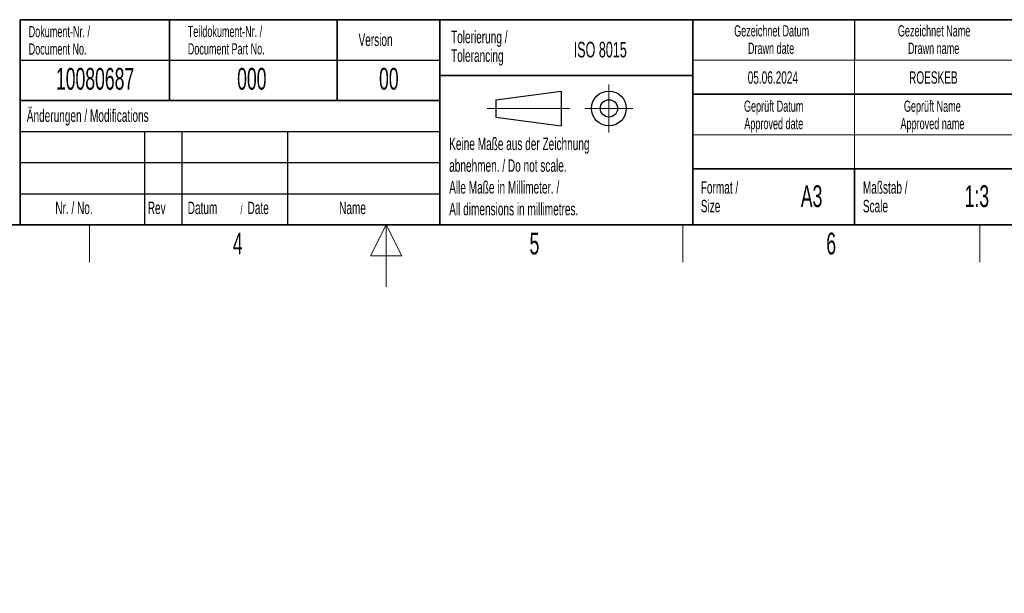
# Model space of a CAD drawing. Header units: millimetres. Extents: x 5 to 418, y -47 to 292.
# Tile 18 of 46: x 158 to 316, y -47 to 45. Entities that reach past the tile are written whole.
import ezdxf

# ---------------------------------------------------------------- set-up
doc = ezdxf.new("R2010")
doc.units = ezdxf.units.MM
doc.layers.add('SLD-0', color=7, linetype='Continuous')
doc.styles.add('SLDTEXTSTYLE0', font='TXT', dxfattribs={"width": 0.605})

msp = doc.modelspace()

# ---------------------------------------------------------------- linework, layer by layer
at = {"layer": 'SLD-0', "lineweight": 35}
for p, q in [((158.1167, 45), (225.6167, 45)), ((158.1167, 45), (158.1167, 32)), ((182.1167, 45), (182.1167, 32)), ((209.1167, 45), (209.1167, 32)), ((225.6167, 45), (225.6167, 32)), ((225.6167, 45), (266.3305, 45)), ((225.6167, 45), (225.6167, 36)), ((266.3305, 12), (266.3305, 45)), ((266.3305, 45), (266.3305, 12)), ((318, 45), (266.3305, 45)), ((225.6167, 36), (266.3305, 36)), ((225.6167, 36), (225.6167, 12)), ((158.1167, 32), (158.1167, 12)), ((158.1167, 32), (225.6167, 32)), ((266.3305, 33), (318, 33)), ((266.3305, 21), (318, 21)), ((292.3305, 21), (292.3305, 12)), ((26, 12), (408, 12)), ((225.6167, 12), (266.3305, 12)), ((266.3305, 12), (318, 12))]:
    msp.add_line(p, q, dxfattribs=at)
at = {"layer": 'SLD-0'}
for p, q in [((292.3305, 45), (292.3305, 38.5)), ((158.1167, 38.5), (225.6167, 38.5)), ((158.1167, 27), (225.6167, 27)), ((178.1167, 27), (178.1167, 12)), ((184.1167, 27), (184.1167, 12)), ((201.1167, 27), (201.1167, 12)), ((158.1167, 22), (225.6167, 22)), ((158.1167, 17), (225.6167, 17))]:
    msp.add_line(p, q, dxfattribs=at)
at = {"layer": 'SLD-0', "lineweight": 18}
for p, q in [((266.3305, 38.5), (318, 38.5)), ((292.3305, 38.5), (292.3305, 33)), ((252.8396, 34.5746), (252.8396, 26.8746)), ((292.3305, 33), (292.3305, 26.5)), ((233.2396, 30.7246), (246.5396, 30.7246)), ((248.9896, 30.7246), (256.6896, 30.7246)), ((266.3305, 26.5), (318, 26.5)), ((292.3305, 26.5), (292.3305, 21)), ((169.25, 6), (169.25, 12)), ((264.75, 6), (264.75, 12)), ((312.5, 6), (312.5, 12))]:
    msp.add_line(p, q, dxfattribs=at)
at = {"layer": 'SLD-0', "lineweight": 25}
for p, q in [((234.6396, 32.1246), (245.1396, 33.5246)), ((245.1396, 33.5246), (245.1396, 27.9246)), ((158.1167, 32), (225.6167, 32)), ((234.6396, 32.1246), (234.6396, 29.3246)), ((234.6396, 29.3246), (245.1396, 27.9246))]:
    msp.add_line(p, q, dxfattribs=at)
at = {"layer": 'SLD-0', "color": 7, "linetype": 'Continuous', "lineweight": 35}
for p in [(225.6167, 32), (158.1167, 12)]:
    msp.add_line(p, (225.6167, 12), dxfattribs=at)
at = {"layer": 'SLD-0', "color": 7, "linetype": 'Continuous', "lineweight": 18}
for p, q in [((217, 12), (214.5, 7)), ((217, 2), (217, 12)), ((219.5, 7), (217, 12)), ((214.5, 7), (219.5, 7))]:
    msp.add_line(p, q, dxfattribs=at)
at = {"layer": 'SLD-0', "lineweight": 25}
for radius in [2.8, 1.4]:
    msp.add_circle((252.8396, 30.7246), radius, dxfattribs=at)

# ---------------------------------------------------------------- texts
at = {"layer": 'SLD-0', "style": 'SLDTEXTSTYLE0'}
for s, insert, char_height, attachment_point in [('Dokument-Nr. /', (159.4707, 43.9891), 1.8, 1), ('Teildokument-Nr. /', (185.0721, 44.0073), 1.8, 1), ('Version', (212.5452, 42.7601), 2, 1), ('Tolerierung /', (227.4391, 43.2172), 2, 1), ('Gezeichnet Datum', (279.0254, 44.1039), 1.8, 2), ('Gezeichnet Name', (305.1708, 44.1039), 1.8, 2), ('Document Part No.', (185.0721, 41.2073), 1.8, 1), ('ISO 8015', (247.1716, 41.4342), 2.5, 1), ('Drawn date', (278.9303, 41.3039), 1.8, 2), ('Drawn name', (305.0871, 41.3039), 1.8, 2), ('Document No.', (159.4707, 41.1891), 1.8, 1), ('Tolerancing', (227.4391, 40.2172), 2, 1), ('10080687', (170.1557, 37.243), 3.5, 2), ('000', (195.3767, 37.243), 3.5, 2), ('00', (217.424, 37.2527), 3.5, 2), ('05.06.2024', (279.2203, 36.699), 2, 2), ('ROESKEB', (305.0493, 36.699), 2, 2), ('Geprüft Datum', (279.3494, 31.9851), 1.8, 2), ('Geprüft Name', (304.8762, 31.9851), 1.8, 2), ('Änderungen / Modifications', (159.1698, 30.5619), 2, 1), ('Approved date', (279.362, 29.1851), 1.8, 2), ('Approved name', (304.9003, 29.1851), 1.8, 2), ('Keine Maße aus der Zeichnung', (227.1404, 26.0307), 2, 1), ('abnehmen. / Do not scale.', (227.1404, 22.5307), 2, 1), ('Alle Maße in Millimeter. /', (227.1404, 19.0307), 2, 1), ('Format /', (267.6251, 19.0116), 2, 1), ('Maßstab /', (293.7029, 19.0116), 2, 1), ('A3', (285.4515, 18.3609), 3.5, 2), ('1:3', (312.0485, 18.3609), 3.5, 2), ('Nr. / No.', (163.7532, 15.7244), 2, 1), ('Size', (267.6251, 16.0116), 2, 1), ('Scale', (293.7029, 16.0116), 2, 1), ('Rev', (178.6351, 15.7244), 2, 1), ('Datum', (185.0629, 15.7244), 2, 1), ('/', (193.5459, 15.2243), 1.5, 1), ('Date', (194.7022, 15.7244), 2, 1), ('Name', (209.4275, 15.729), 2, 1), ('All dimensions in millimetres.', (227.1404, 15.5307), 2, 1), ('4', (193.1027, 10.743), 3.5, 2), ('5', (240.8527, 10.743), 3.5, 2), ('6', (288.6027, 10.743), 3.5, 2), ('vorläufig, nicht freigegeben', (81.8996, -28.1127), 5, 1), ('preliminary, not approved', (81.2007, -40.687), 5, 1)]:
    msp.add_mtext(s, dxfattribs=dict(at, insert=insert, char_height=char_height, attachment_point=attachment_point))

doc.saveas('drawing.dxf')
